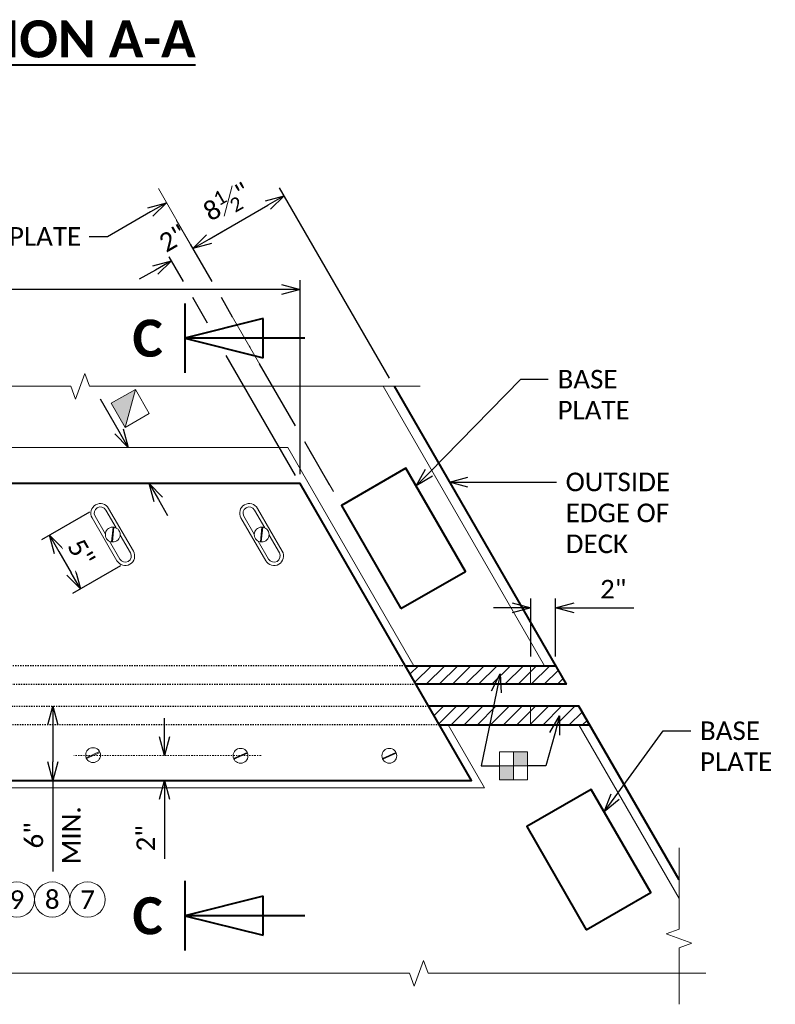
# Model space of a CAD drawing. Header units: metres. Extents: x -138 to 797, y -50 to 519.
# Tile 172 of 256: x -27 to 34, y 360 to 440. Entities that reach past the tile are written whole.
import ezdxf
from ezdxf import colors
from ezdxf.entities.mleader import LeaderData, LeaderLine
from ezdxf.enums import TextEntityAlignment as Align
from ezdxf.math import Vec2, Vec3

# ---------------------------------------------------------------- set-up
doc = ezdxf.new("R2010")
doc.units = ezdxf.units.M
doc.header["$MEASUREMENT"] = 0
doc.linetypes.add('Wisdot2', pattern=[0.125, 0.0625, -0.0625])
doc.linetypes.add('Wisdot4', pattern=[0.28125, 0.125, -0.0625, 0.03125, -0.0625])
for name, color, linetype, lineweight in [('B_ANNO', 7, 'Continuous', 18), ('B_ANNO_BREAK', 7, 'Continuous', 18), ('B_ANNO_DIM', 7, 'Continuous', 18), ('B_ANNO_SYMB', 7, 'Continuous', 18), ('B_ANNO_TEXT', 7, 'Continuous', 18), ('B_ANNO_TEXT_TITLE', 7, 'Continuous', 40), ('B_CNTR', 1, 'Wisdot4', 18), ('B_DETAIL', 7, 'Continuous', 18), ('B_DETAIL_HIDDEN', 7, 'Wisdot2', 25), ('B_DETAIL_OBJ', 7, 'Continuous', 40)]:
    doc.layers.add(name, color=color, linetype=linetype, lineweight=lineweight)
doc.styles.add('Annotative', font='calibri.ttf', dxfattribs={"height": 0.0625})
doc.styles.get("Standard").update_dxf_attribs({"font": 'calibri.ttf'})
doc.styles.add('Title', font='calibrib.ttf', dxfattribs={"height": 0.125})
doc.dimstyles.new('Annotative', dxfattribs={"dimscale": 0, "dimtxt": 0.0625, "dimasz": 0.0625, "dimexe": 0.03125, "dimexo": 0.03125, "dimgap": 0.03125, "dimtad": 1, "dimdec": 3, "dimzin": 3, "dimdsep": 46, "dimlunit": 4, "dimtxsty": 'Standard', "dimblk": 'OPEN30', "dimcen": 0.03125, "dimaunit": 1, "dimadec": 0, "dimazin": 3, "dimtfac": 0.75, "dimtdec": 3, "dimtofl": 0, "dimtmove": 0, "dimatfit": 3, "dimldrblk": 'OPEN30', "dimfxl": 1, "dimtfill": 1, "dimfrac": 1, "dimtolj": 1, "dimtzin": 0, "dimarcsym": 0})
pattern_1 = [(45, (223.8321, -277.0706), (-0.5303301, 0.5303301), [])]

# ---------------------------------------------------------------- blocks, each defined once
blk = doc.blocks.new('square half solid')
at = {"layer": 'B_ANNO_SYMB'}
blk.add_hatch(color=256, dxfattribs=at).paths.add_polyline_path([(-1.125, 1.125), (1.125, -1.125), (-1.125, -1.125)])
at = {"layer": 'B_ANNO_SYMB', "flags": 128}
for points in [[(-1.125, -1.125), (1.125, -1.125), (1.125, 1.125), (-1.125, 1.125), (-1.125, -1.125)], [(-1.125, 1.125), (1.125, -1.125), (-1.125, -1.125), (-1.125, 1.125)]]:
    blk.add_lwpolyline(points, dxfattribs=at)
blk = doc.blocks.new('_Open30')
at = {"color": 0, "linetype": 'ByBlock', "lineweight": -2}
for p, q in [((-1, 0.268), (0, 0)), ((0, 0), (-1, -0.268)), ((0, 0), (-1, 0))]:
    blk.add_line(p, q, dxfattribs=at)
blk = doc.blocks.new('*D2947')
at = {"layer": 'B_ANNO_DIM', "color": 0, "lineweight": -2, "transparency": 16777216}
for p, q in [((100.691, 155.017), (101.99, 155.767)), ((100.937, 151.59), (99.017, 154.916)), ((98.627, 151.59), (97.284, 153.916)), ((96.36, 152.517), (95.061, 151.767)), ((100.575, 148.217), (99.377, 150.291)), ((102.593, 148.722), (101.687, 150.291)), ((104.021, 146.248), (103.954, 146.364)), ((107.669, 135.93), (102.073, 145.623)), ((107.669, 139.93), (104.771, 144.949)), ((110.416, 135.172), (108.419, 138.631))]:
    blk.add_line(p, q, dxfattribs=at)
at = {"layer": 'Defpoints', "color": 0, "transparency": 16777216}
for p in [(108.044, 135.281), (110.791, 134.523)]:
    blk.add_point(p, dxfattribs=at)
at = {"layer": 'B_ANNO_DIM', "color": 0, "lineweight": -2, "transparency": 16777216, "xscale": 1.5, "yscale": 1.5, "zscale": 1.5}
for p, rotation in [((99.392, 154.267), 209.9999999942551), ((97.659, 153.267), 29.99999999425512)]:
    blk.add_blockref('_Open30', p, dxfattribs=dict(at, rotation=rotation))
at = {"layer": 'B_ANNO_DIM', "color": 0, "transparency": 16777216, "insert": (97.772, 155.072), "char_height": 1.5, "attachment_point": 5, "rotation": 30, "bg_fill": 3, "box_fill_scale": 1.25, "bg_fill_color": 256, "bg_fill_true_color": 13158600, "bg_fill_transparency": 0}
blk.add_mtext('\\A1;2"', dxfattribs=at)
at = {"layer": 'Defpoints', "color": 0, "transparency": 16777216}
blk.add_point((97.659, 153.267), dxfattribs=at)
blk = doc.blocks.new('*U98')
at = {"layer": 'B_ANNO', "lineweight": 40}
for p, q in [((-1.5, 1.404), (-1.5, -1.404)), ((-4.665, -0.79125), (-4.665, 0.79125)), ((-4.665, 0.79125), (-1.5, 0)), ((-6.353, 0), (-1.5, 0)), ((-1.5, 0), (-4.665, -0.79125))]:
    blk.add_line(p, q, dxfattribs=at)
at = {"style": 'Title'}
blk.add_attdef('A', text='', height=1.5, dxfattribs=at).set_placement((0, 0), align=Align.MIDDLE_CENTER)
blk = doc.blocks.new('*D3046')
at = {"layer": 'B_ANNO_DIM', "color": 0, "lineweight": -2, "transparency": 16777216}
for p, q in [((93.422, 139.485), (91.922, 142.083)), ((96.6, 133.982), (97.35, 132.683))]:
    blk.add_line(p, q, dxfattribs=at)
at = {"layer": 'Defpoints', "color": 0, "transparency": 16777216}
for p in [(94.172, 138.186), (94.172, 138.186), (95.85, 135.281)]:
    blk.add_point(p, dxfattribs=at)
at = {"layer": 'B_ANNO_DIM', "color": 0, "lineweight": -2, "transparency": 16777216, "xscale": 1.5, "yscale": 1.5, "zscale": 1.5}
for p, rotation in [((94.172, 138.186), 299.9999999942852), ((95.85, 135.281), 119.9999999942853)]:
    blk.add_blockref('_Open30', p, dxfattribs=dict(at, rotation=rotation))
blk = doc.blocks.new('*D3107')
at = {"layer": 'B_ANNO_DIM', "color": 0, "lineweight": -2, "transparency": 16777216}
for p, q in [((88.067, 115.778), (88.067, 112.79)), ((88.067, 111.29), (88.067, 103.925))]:
    blk.add_line(p, q, dxfattribs=at)
at = {"layer": 'Defpoints', "color": 0, "transparency": 16777216}
for p in [(88.067, 117.278), (88.067, 111.29), (88.067, 111.29)]:
    blk.add_point(p, dxfattribs=at)
at = {"layer": 'B_ANNO_DIM', "color": 0, "lineweight": -2, "transparency": 16777216, "xscale": 1.5, "yscale": 1.5, "zscale": 1.5}
for p, rotation in [((88.067, 117.278), 90), ((88.067, 111.29), 270)]:
    blk.add_blockref('_Open30', p, dxfattribs=dict(at, rotation=rotation))
at = {"layer": 'B_ANNO_DIM', "color": 0, "transparency": 16777216, "char_height": 1.5, "attachment_point": 5, "rotation": 90, "bg_fill": 3, "box_fill_scale": 1.25, "bg_fill_color": 256, "bg_fill_true_color": 13158600, "bg_fill_transparency": 0}
for s, insert in [('\\A1;MIN.', (89.573, 106.857)), ('\\A1;6"', (86.55, 106.857))]:
    blk.add_mtext(s, dxfattribs=dict(at, insert=insert))
blk = doc.blocks.new('*D3016')
at = {"layer": 'B_ANNO_DIM', "color": 0, "lineweight": -2, "transparency": 16777216}
for p, q in [((97.09, 114.819), (97.09, 116.319)), ((97.09, 109.79), (97.09, 104.955))]:
    blk.add_line(p, q, dxfattribs=at)
at = {"layer": 'Defpoints', "color": 0, "transparency": 16777216}
for p in [(97.09, 113.319), (97.09, 111.29), (97.09, 111.29)]:
    blk.add_point(p, dxfattribs=at)
at = {"layer": 'B_ANNO_DIM', "color": 0, "lineweight": -2, "transparency": 16777216, "xscale": 1.5, "yscale": 1.5, "zscale": 1.5}
for p, rotation in [((97.09, 113.319), 270), ((97.09, 111.29), 90)]:
    blk.add_blockref('_Open30', p, dxfattribs=dict(at, rotation=rotation))
at = {"layer": 'B_ANNO_DIM', "color": 0, "transparency": 16777216, "insert": (95.583, 106.622), "char_height": 1.5, "attachment_point": 5, "rotation": 90, "bg_fill": 3, "box_fill_scale": 1.25, "bg_fill_color": 256, "bg_fill_true_color": 13158600, "bg_fill_transparency": 0}
blk.add_mtext('\\A1;2"', dxfattribs=at)
blk = doc.blocks.new('*D3122')
at = {"layer": 'B_ANNO_DIM', "color": 0, "lineweight": -2, "transparency": 16777216}
for p, q in [((46.343, 137.374), (46.343, 151.691)), ((108.044, 136.031), (108.044, 151.691)), ((106.544, 150.941), (47.843, 150.941))]:
    blk.add_line(p, q, dxfattribs=at)
at = {"layer": 'Defpoints', "color": 0, "transparency": 16777216}
for p in [(46.343, 150.941), (46.343, 136.624), (108.044, 135.281)]:
    blk.add_point(p, dxfattribs=at)
at = {"layer": 'B_ANNO_DIM', "color": 0, "lineweight": -2, "transparency": 16777216, "xscale": 1.5, "yscale": 1.5, "zscale": 1.5, "rotation": 180}
blk.add_blockref('_Open30', (46.343, 150.941), dxfattribs=at)
at = {"layer": 'B_ANNO_DIM', "color": 0, "lineweight": -2, "transparency": 16777216, "xscale": 1.5, "yscale": 1.5, "zscale": 1.5}
blk.add_blockref('_Open30', (108.044, 150.941), dxfattribs=at)
blk = doc.blocks.new('*D3097')
at = {"layer": 'B_ANNO_DIM', "color": 0, "lineweight": -2, "transparency": 16777216}
for p, q in [((115.265, 143.773), (106.378, 159.166)), ((100.691, 155.017), (105.454, 157.767))]:
    blk.add_line(p, q, dxfattribs=at)
at = {"layer": 'Defpoints', "color": 0, "transparency": 16777216}
for p in [(106.753, 158.517), (99.392, 154.267), (115.64, 143.124)]:
    blk.add_point(p, dxfattribs=at)
at = {"layer": 'B_ANNO_DIM', "color": 0, "lineweight": -2, "transparency": 16777216, "xscale": 1.5, "yscale": 1.5, "zscale": 1.5}
for p, rotation in [((106.753, 158.517), 29.99999999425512), ((99.392, 154.267), 209.9999999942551)]:
    blk.add_blockref('_Open30', p, dxfattribs=dict(at, rotation=rotation))
at = {"layer": 'B_ANNO_DIM', "color": 0, "transparency": 16777216, "insert": (102.126, 158.031), "char_height": 1.5, "attachment_point": 5, "rotation": 30, "bg_fill": 3, "box_fill_scale": 1.25, "bg_fill_color": 256, "bg_fill_true_color": 13158600, "bg_fill_transparency": 0}
blk.add_mtext('\\A1;8{\\H0.75x;\\S1#2;}"', dxfattribs=at)
blk = doc.blocks.new('screw head with slot - plan at sidewlak')
at = {"layer": 'B_DETAIL'}
for p, q in [((-0.77, -2), (-0.77, 2)), ((-0.5, 0.332), (-0.5, 2)), ((0.5, 2), (0.5, 0.332)), ((0.77, 2), (0.77, -2)), ((0.321, 0.508), (-0.379, -0.466)), ((0.379, 0.466), (-0.321, -0.508)), ((-0.5, -2), (-0.5, -0.336)), ((0.5, -0.332), (0.5, -2))]:
    blk.add_line(p, q, dxfattribs=at)
blk.add_circle((0, 0), 0.6, dxfattribs=at)
for centre, radius, start, end in [((0, 2), 0.77, 0, 179.99823), ((0, 2), 0.5, 0, 179.99823), ((0, -2), 0.77, 180, 0), ((0, -2), 0.5, 180, 0)]:
    blk.add_arc(centre, radius, start, end, dxfattribs=at)
blk = doc.blocks.new('screw head - plan at sidewlak')
at = {"layer": 'B_DETAIL'}
for p, q in [((0.467, -0.379), (-0.507, 0.321)), ((0.509, -0.321), (-0.465, 0.379))]:
    blk.add_line(p, q, dxfattribs=at)
blk.add_circle((0.001, 0), 0.6, dxfattribs=at)
blk = doc.blocks.new('*D3063')
at = {"layer": 'B_ANNO_DIM', "color": 0, "lineweight": -2, "transparency": 16777216}
for p, q in [((91.039, 132.954), (87.162, 130.716)), ((88.562, 129.792), (89.562, 128.06)), ((93.539, 128.624), (89.662, 126.386))]:
    blk.add_line(p, q, dxfattribs=at)
at = {"layer": 'Defpoints', "color": 0, "transparency": 16777216}
for p in [(91.688, 133.329), (94.188, 128.999), (90.312, 126.761)]:
    blk.add_point(p, dxfattribs=at)
at = {"layer": 'B_ANNO_DIM', "color": 0, "lineweight": -2, "transparency": 16777216, "xscale": 1.5, "yscale": 1.5, "zscale": 1.5}
for p, rotation in [((87.812, 131.091), 120.0000000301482), ((90.312, 126.761), 300.0000000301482)]:
    blk.add_blockref('_Open30', p, dxfattribs=dict(at, rotation=rotation))
at = {"layer": 'B_ANNO_DIM', "color": 0, "transparency": 16777216, "insert": (90.371, 129.682), "char_height": 1.5, "attachment_point": 5, "rotation": 300, "bg_fill": 3, "box_fill_scale": 1.25, "bg_fill_color": 256, "bg_fill_true_color": 13158600, "bg_fill_transparency": 0}
blk.add_mtext('\\A1;5"', dxfattribs=at)
blk = doc.blocks.new('*D3094')
at = {"layer": 'B_ANNO_DIM', "color": 0, "lineweight": -2, "transparency": 16777216}
for p, q in [((126.667, 121.311), (126.667, 125.983)), ((128.667, 121.311), (128.667, 125.983)), ((125.167, 125.233), (123.667, 125.233)), ((130.167, 125.233), (135.001, 125.233))]:
    blk.add_line(p, q, dxfattribs=at)
at = {"layer": 'Defpoints', "color": 0, "transparency": 16777216}
for p in [(128.667, 125.233), (126.667, 120.561), (128.667, 120.561)]:
    blk.add_point(p, dxfattribs=at)
at = {"layer": 'B_ANNO_DIM', "color": 0, "lineweight": -2, "transparency": 16777216, "xscale": 1.5, "yscale": 1.5, "zscale": 1.5}
blk.add_blockref('_Open30', (126.667, 125.233), dxfattribs=at)
at = {"layer": 'B_ANNO_DIM', "color": 0, "lineweight": -2, "transparency": 16777216, "xscale": 1.5, "yscale": 1.5, "zscale": 1.5, "rotation": 180}
blk.add_blockref('_Open30', (128.667, 125.233), dxfattribs=at)
at = {"layer": 'B_ANNO_DIM', "color": 0, "transparency": 16777216, "insert": (133.334, 126.74), "char_height": 1.5, "attachment_point": 5, "bg_fill": 3, "box_fill_scale": 1.25, "bg_fill_color": 256, "bg_fill_true_color": 13158600, "bg_fill_transparency": 0}
blk.add_mtext('\\A1;2"', dxfattribs=at)
blk = doc.blocks.new('square half dia solid')
at = {"layer": 'B_ANNO_SYMB'}
for points in [[(-1.125, 1.125), (0, 1.125), (0, 0), (-1.125, 0)], [(0, 0), (1.125, 0), (1.125, -1.125), (0, -1.125)]]:
    blk.add_hatch(color=256, dxfattribs=at).paths.add_polyline_path(points)
for p, q in [((0, 1.125), (0, -1.125)), ((-1.125, 0), (1.125, 0))]:
    blk.add_line(p, q, dxfattribs=at)
at = {"layer": 'B_ANNO_SYMB', "flags": 128}
for points in [[(-1.125, 1.125), (1.125, 1.125), (1.125, -1.125), (-1.125, -1.125), (-1.125, 1.125)], [(-1.125, 1.125), (0, 1.125), (0, 0), (-1.125, 0), (-1.125, 1.125)], [(0, 0), (1.125, 0), (1.125, -1.125), (0, -1.125), (0, 0)]]:
    blk.add_lwpolyline(points, dxfattribs=at)
blk = doc.blocks.new('*U2946')
at = {"layer": 'B_DETAIL'}
h = blk.add_hatch(dxfattribs=at)
h.set_pattern_fill('ANSI31', color=256, scale=6)
h.set_pattern_definition(pattern_1)
h.paths.add_polyline_path([(126.6667, 120.5608), (128.6667, 120.5608), (129.5327, 119.0608), (126.6667, 119.0608)])
h.paths.add_polyline_path([(116.5423, 120.5608), (126.6667, 120.5608), (126.6667, 119.0608), (117.4083, 119.0608)])
h = blk.add_hatch(dxfattribs=at)
h.set_pattern_fill('ANSI31', color=256, scale=6)
h.set_pattern_definition(pattern_1)
h.paths.add_polyline_path([(126.6667, 117.2778), (130.5621, 117.2778), (131.4281, 115.7778), (126.6667, 115.7778)])
h.paths.add_polyline_path([(118.4377, 117.2778), (126.6667, 117.2778), (126.6667, 115.7778), (119.3093, 115.7778)])
at = {"layer": 'B_ANNO_BREAK', "flags": 128}
for points in [[(138.6482, 93.2118), (138.6482, 97.7816), (139.6791, 98.1568), (137.6172, 98.9073), (138.6482, 99.2825), (138.6482, 105.8538)], [(140.8204, 95.7167), (118.3799, 95.7167), (118.0047, 96.7476), (117.2542, 94.6858), (116.879, 95.7167), (79.5978, 95.7167), (79.2226, 96.7476), (78.4721, 94.6858), (78.0969, 95.7167), (30.4364, 95.7167)]]:
    blk.add_lwpolyline(points, dxfattribs=at)
at = {"layer": 'B_ANNO_DIM'}
blk.add_line((126.6667, 117.2778), (126.6667, 115.7778), dxfattribs=at)
at = {"layer": 'B_ANNO_SYMB'}
for centre in [(85.1786, 101.6666), (88.0297, 101.6666), (90.8807, 101.6666)]:
    blk.add_circle(centre, 1.4255, dxfattribs=at)
at = {"layer": 'B_CNTR'}
blk.add_line((104.8971, 113.3188), (89.7797, 113.3188), dxfattribs=at)
at = {"layer": 'B_DETAIL'}
blk.add_line((138.6482, 101.7563), (130.5529, 115.7778), dxfattribs=at)
at = {"layer": 'B_DETAIL', "flags": 128}
blk.add_lwpolyline([(56.3036, 115.2778), (57.1985, 115.2778), (59.8474, 110.6898), (122.9342, 110.6898), (119.9966, 115.7778)], dxfattribs=at)
at = {"layer": 'B_DETAIL_HIDDEN'}
for p, q in [((116.5423, 120.5608), (54.8412, 120.5608)), ((55.7072, 119.0608), (117.4083, 119.0608)), ((56.7366, 117.2778), (118.4377, 117.2778)), ((119.3093, 115.7778), (57.6027, 115.7778))]:
    blk.add_line(p, q, dxfattribs=at)
at = {"layer": 'B_DETAIL_OBJ'}
blk.add_line((119.3038, 115.7778), (131.4281, 115.7778), dxfattribs=at)
at = {"layer": 'B_DETAIL_OBJ', "flags": 128}
for points in [[(116.1901, 125.1708), (121.3959, 128.1764), (116.587, 136.5058), (111.3811, 133.5002)], [(131.1621, 99.2386), (136.3679, 102.2442), (131.559, 110.5736), (126.3531, 107.568)]]:
    blk.add_lwpolyline(points, close=True, dxfattribs=at)
blk.add_lwpolyline([(138.6482, 103.2723), (130.5621, 117.2778), (118.4377, 117.2778)], dxfattribs=at)
at = {"xscale": -1, "rotation": 209.8282146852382}
blk.add_blockref('square half solid', (94.3355, 141.3428), dxfattribs=at)
at = {"color": 7, "linetype": 'Continuous', "lineweight": 18}
for name, p, rotation in [('screw head with slot - plan at sidewlak', (92.9182, 131.1519), 210.0000000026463), ('screw head with slot - plan at sidewlak', (104.9392, 131.1519), 210.0000000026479), ('screw head - plan at sidewlak', (103.2366, 113.2816), 240.0000000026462), ('screw head - plan at sidewlak', (115.2576, 113.2816), 240.0000000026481)]:
    blk.add_blockref(name, p, dxfattribs=dict(at, rotation=rotation))
at = {"xscale": -1}
blk.add_blockref('square half dia solid', (125.2812, 112.4669), dxfattribs=at)
at = {"layer": 'B_ANNO_DIM'}
ref = blk.add_blockref('*U98', (95.7334, 100.3614), dxfattribs=dict(at, xscale=-2, yscale=2, zscale=2, rotation=0.02196406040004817))
ref.add_attrib('A', 'C', dxfattribs={"layer": '0', "height": 3, "rotation": 0.021964, "style": 'Title'}).set_placement((95.7334, 100.3614), align=Align.MIDDLE_CENTER)
at = {"layer": 'B_ANNO_TEXT', "char_height": 1.5, "width": 3.563823, "attachment_point": 5, "style": 'Annotative'}
for s, insert in [('9', (85.1786, 101.6666)), ('8', (88.0297, 101.6666)), ('7', (90.8807, 101.6666))]:
    blk.add_mtext(s, dxfattribs=dict(at, insert=insert))
at = {"layer": 'B_ANNO_TEXT', "style": 'Annotative'}
blk.add_attdef('DIM4', text='', height=1.5, dxfattribs=at).set_placement((77.0824, 152.5336), align=Align.MIDDLE_CENTER)
at = {"layer": 'B_ANNO_TEXT_TITLE', "insert": (74.951, 172.6812, -1.6845), "char_height": 3, "attachment_point": 1, "line_spacing_factor": 0.8, "style": 'Title'}
blk.add_mtext('\\pxqc;{\\LSECTION A-A}', dxfattribs=at)
at = {"layer": 'B_ANNO_DIM'}
ml = blk.add_multileader_mtext('Standard', dxfattribs=at)
ml.set_content('BASE\\PPLATE', color=256)
ml.set_leader_properties()
ml.set_arrow_properties(name='OPEN30')
ml.build(insert=Vec2(0, 0))
ml.multileader.update_dxf_attribs({"text_right_attachment_type": 3, "dogleg_length": 0.0625, "arrow_head_size": 1.5, "scale": 24})
ctx = ml.context
ctx.base_point, ctx.scale, ctx.char_height, ctx.arrow_head_size, ctx.landing_gap_size, ctx.plane_origin = Vec3(128.0905, 143.6968), 24, 1.5, 1.5, 0.75, Vec3(119.5447, 143.6968)
ctx.right_attachment = 3
notes = []
notes.append((ctx, [(0, (1, 1, 0), (126.5905, 143.6968), (1, 0), 1.5, [(0, [(117.4111, 135.0783), (125.8728, 143.6968), (125.8728, 143.6968)], 0, [])])]))
ctx.mtext.insert, ctx.mtext.flow_direction = Vec3(128.8405, 144.4503), 5
ml = blk.add_multileader_mtext('Standard', dxfattribs=at)
ml.set_content('OUTSIDE\\PEDGE OF\\PDECK', color=256)
ml.set_leader_properties()
ml.set_arrow_properties(name='OPEN30')
ml.build(insert=Vec2(0, 0))
ml.multileader.update_dxf_attribs({"text_right_attachment_type": 3, "dogleg_length": 0.0625, "arrow_head_size": 1.5, "scale": 24})
ctx = ml.context
ctx.base_point, ctx.scale, ctx.char_height, ctx.arrow_head_size, ctx.landing_gap_size, ctx.plane_origin = Vec3(128.743, 135.392), 24, 1.5, 1.5, 0.75, Vec3(122.9143, 135.392)
ctx.right_attachment = 3
notes.append((ctx, [(0, (1, 1, 0), (127.243, 135.392), (1, 0), 1.5, [(0, [(120.1038, 135.392), (127.243, 135.392), (127.243, 135.392)], 0, [])])]))
ctx.mtext.insert, ctx.mtext.flow_direction = Vec3(129.493, 136.1512), 5
ml = blk.add_multileader_mtext('Standard', dxfattribs=at)
ml.set_content('', color=256)
ml.set_leader_properties()
ml.set_arrow_properties(name='OPEN30')
ml.build(insert=Vec2(0, 0))
ml.multileader.update_dxf_attribs({"text_right_attachment_type": 3, "dogleg_length": 0.0625, "arrow_head_size": 1.5, "scale": 24})
ctx = ml.context
ctx.base_point, ctx.scale, ctx.char_height, ctx.arrow_head_size, ctx.landing_gap_size, ctx.plane_origin = Vec3(124.1667, 112.4671), 24, 1.5, 1.5, 0.75, Vec3(115.2414, 108.9326)
ctx.right_attachment = 3
notes.append((ctx, [(0, (1, 1, 0), (122.6667, 112.4671), (1, 0), 1.5, [(1, [(124.2025, 119.9096), (122.6667, 112.4671)], 0, [])])]))
ctx.mtext.insert, ctx.mtext.flow_direction = Vec3(124.9167, 113.2171), 5
ml = blk.add_multileader_mtext('Standard', dxfattribs=at)
ml.set_content('', color=256)
ml.set_leader_properties()
ml.set_arrow_properties(name='OPEN30')
ml.build(insert=Vec2(0, 0))
ml.multileader.update_dxf_attribs({"text_right_attachment_type": 3, "dogleg_length": 0.0625, "arrow_head_size": 1.5, "scale": 24})
ctx = ml.context
ctx.base_point, ctx.scale, ctx.char_height, ctx.arrow_head_size, ctx.landing_gap_size, ctx.plane_origin = Vec3(124.8958, 112.4671), 24, 1.5, 1.5, 0.75, Vec3(135.3212, 108.9326)
ctx.right_attachment = 3
notes.append((ctx, [(0, (1, 1, 0), (127.8958, 112.4671), (-1, 0), 1.5, [(1, [(129.004, 116.5128), (127.8958, 112.4671)], 0, [])])]))
ctx.mtext.insert, ctx.mtext.flow_direction = Vec3(125.6458, 113.2171), 5
ml = blk.add_multileader_mtext('Standard', dxfattribs=at)
ml.set_content('BASE\\PPLATE', color=256)
ml.set_leader_properties()
ml.set_arrow_properties(name='OPEN30')
ml.build(insert=Vec2(0, 0))
ml.multileader.update_dxf_attribs({"text_right_attachment_type": 3, "dogleg_length": 0.0625, "arrow_head_size": 1.5, "scale": 24})
ctx = ml.context
ctx.base_point, ctx.scale, ctx.char_height, ctx.arrow_head_size, ctx.landing_gap_size, ctx.plane_origin = Vec3(139.591, 115.3035), 24, 1.5, 1.5, 0.75, Vec3(131.0451, 115.3035)
ctx.right_attachment = 3
notes.append((ctx, [(0, (1, 1, 0), (138.091, 115.3035), (1, 0), 1.5, [(0, [(132.602, 108.7671), (137.3732, 115.3035), (137.3732, 115.3035)], 0, [])])]))
ctx.mtext.insert, ctx.mtext.flow_direction = Vec3(140.341, 116.057), 5
for ctx, leaders in notes:
    for number, flags, end, landing, length, lines in leaders:
        leader = LeaderData()
        leader.index, (leader.has_last_leader_line, leader.has_dogleg_vector, leader.attachment_direction) = number, flags
        leader.last_leader_point, leader.dogleg_vector, leader.dogleg_length = Vec3(end), Vec3(landing), length
        for number, points, colour, breaks in lines:
            line = LeaderLine()
            line.index, line.vertices, line.color, line.breaks = number, Vec3.list(points), colors.encode_raw_color(colour), breaks
            leader.lines.append(line)
        ctx.leaders.append(leader)
dim = blk.add_linear_dim(base=(97.6595, 153.2668), p1=(110.7906, 134.5229), p2=(108.0438, 135.2807), angle=210, dimstyle='Annotative', dxfattribs=at)
dim.commit()
dim.dimension.update_dxf_attribs({"geometry": '*D2947', "text_midpoint": (98.5255, 153.7668), "dimtype": 160})
at = {"layer": 'B_ANNO_BREAK', "flags": 128}
blk.add_lwpolyline([(117.7407, 143.1237), (91.0458, 143.1237), (90.6705, 144.1547), (89.9201, 142.0928), (89.5448, 143.1237), (52.2637, 143.1237), (51.8885, 144.1547), (51.138, 142.0928), (50.7628, 143.1237), (3.945, 143.1237)], dxfattribs=at)
at = {"layer": 'B_ANNO_DIM'}
blk.add_line((108.7901, 137.9879), (110.7342, 134.6206), dxfattribs=at)
at = {"layer": 'B_DETAIL', "flags": 128}
blk.add_lwpolyline([(52.9648, 121.0608), (53.8597, 121.0608), (43.9672, 138.1951), (107.054, 138.1951), (117.2351, 120.5608)], dxfattribs=at)
at = {"layer": 'B_DETAIL_OBJ', "flags": 128}
blk.add_lwpolyline([(46.3426, 135.2807), (60.199, 111.2807), (121.9002, 111.2807), (108.0438, 135.2807)], close=True, dxfattribs=at)
at = {"layer": 'B_ANNO_DIM'}
ref = blk.add_blockref('*U98', (95.7334, 147.011), dxfattribs=dict(at, xscale=-2, yscale=2, zscale=2, rotation=0.02196406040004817))
ref.add_attrib('A', 'C', dxfattribs={"layer": '0', "height": 3, "rotation": 0.021964, "style": 'Title'}).set_placement((95.7334, 147.011), align=Align.MIDDLE_CENTER)
dim = blk.add_linear_dim(base=(46.3426, 150.9407), p1=(108.0438, 135.2807), p2=(46.3426, 136.6242), angle=180, text=' ', dimstyle='Annotative', dxfattribs=at)
dim.commit()
dim.dimension.update_dxf_attribs({"geometry": '*D3122', "text_midpoint": (77.1932, 150.9407)})
dim = blk.add_linear_dim(base=(94.1722, 138.186), p1=(95.8496, 135.2807), p2=(94.1722, 138.186), angle=300, text=' ', dimstyle='Annotative', dxfattribs=at)
dim.commit()
dim.dimension.update_dxf_attribs({"geometry": '*D3046', "text_midpoint": (92.2972, 141.4336), "dimtype": 160})
ml = blk.add_multileader_mtext('Standard', dxfattribs=at)
ml.set_content('EDGE OF BASE PLATE', color=256)
ml.set_leader_properties()
ml.set_arrow_properties(name='OPEN30')
ml.build(insert=Vec2(0, 0))
ml.multileader.update_dxf_attribs({"text_right_attachment_type": 3, "dogleg_length": 0.0625, "arrow_head_size": 1.5, "scale": 24})
ctx = ml.context
ctx.base_point, ctx.scale, ctx.char_height, ctx.arrow_head_size, ctx.landing_gap_size, ctx.plane_origin = Vec3(69.5439, 155.2222), 24, 1.5, 1.5, 0.75, Vec3(97.2972, 155.2072)
ctx.right_attachment = 3
notes = []
notes.append((ctx, [(0, (1, 1, 0), (92.5054, 155.2072), (-1, 0), 1.5, [(0, [(97.2628, 157.9539), (92.5054, 155.2072), (92.5054, 155.2072)], 0, [])])]))
ctx.mtext.insert, ctx.mtext.flow_direction = Vec3(70.2939, 155.9831), 5
for ctx, leaders in notes:
    for number, flags, end, landing, length, lines in leaders:
        leader = LeaderData()
        leader.index, (leader.has_last_leader_line, leader.has_dogleg_vector, leader.attachment_direction) = number, flags
        leader.last_leader_point, leader.dogleg_vector, leader.dogleg_length = Vec3(end), Vec3(landing), length
        for number, points, colour, breaks in lines:
            line = LeaderLine()
            line.index, line.vertices, line.color, line.breaks = number, Vec3.list(points), colors.encode_raw_color(colour), breaks
            leader.lines.append(line)
        ctx.leaders.append(leader)
dim = blk.add_linear_dim(base=(106.7528, 158.5168), p1=(99.3915, 154.2668), p2=(115.6399, 143.1237), angle=210, dimstyle='Annotative', dxfattribs=at)
dim.commit()
dim.dimension.update_dxf_attribs({"geometry": '*D3097', "text_midpoint": (102.1257, 158.031)})
dim = blk.add_aligned_dim(p1=(91.6883, 133.3292), p2=(94.1883, 128.9991), distance=-4.476, dimstyle='Annotative', dxfattribs=at)
dim.commit()
dim.dimension.update_dxf_attribs({"geometry": '*D3063', "text_midpoint": (90.3705, 129.6816)})
dim = blk.add_linear_dim(base=(88.0674, 111.2898), p1=(88.0674, 117.2778), p2=(88.0674, 111.2898), angle=270, text='<>\\XMIN.', dimstyle='Annotative', dxfattribs=at)
dim.commit()
dim.dimension.update_dxf_attribs({"geometry": '*D3107', "text_midpoint": (88.0674, 106.8573), "dimtype": 160})
dim = blk.add_linear_dim(base=(97.0902, 111.2898), p1=(97.0902, 113.3188), p2=(97.0902, 111.2898), angle=270, dimstyle='Annotative', dxfattribs=at)
dim.commit()
dim.dimension.update_dxf_attribs({"geometry": '*D3016', "text_midpoint": (97.0902, 106.6225), "dimtype": 160})
for p, q in [((99.3915, 154.2668), (96.6073, 159.0893)), ((101.7632, 150.1589), (107.3367, 140.5053))]:
    blk.add_line(p, q, dxfattribs=at)
at = {"layer": 'B_DETAIL_OBJ', "flags": 128}
blk.add_lwpolyline([(115.6399, 143.1237), (129.5327, 119.0608), (117.4083, 119.0608)], dxfattribs=at)
at = {"color": 7, "linetype": 'Continuous', "lineweight": 18, "rotation": 240.541092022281}
blk.add_blockref('screw head - plan at sidewlak', (91.3307, 113.3365), dxfattribs=at)
at = {"layer": 'B_ANNO_DIM'}
dim = blk.add_linear_dim(base=(128.6667, 125.2326), p1=(126.6667, 120.5608), p2=(128.6667, 120.5608), angle=180, dimstyle='Annotative', dxfattribs=at)
dim.commit()
dim.dimension.update_dxf_attribs({"geometry": '*D3094', "text_midpoint": (133.334, 125.2326), "dimtype": 160})
blk.add_line((126.6667, 120.5608), (126.6667, 119.0608), dxfattribs=at)
at = {"layer": 'B_DETAIL'}
blk.add_line((127.7914, 120.5608), (114.7647, 143.1237), dxfattribs=at)
at = {"layer": 'B_DETAIL_OBJ'}
blk.add_line((116.5423, 120.5608), (128.6667, 120.5608), dxfattribs=at)

msp = doc.modelspace()

# ---------------------------------------------------------------- block references
msp.add_blockref('*U2946', (-112.829, 266.839))

doc.saveas('drawing.dxf')
